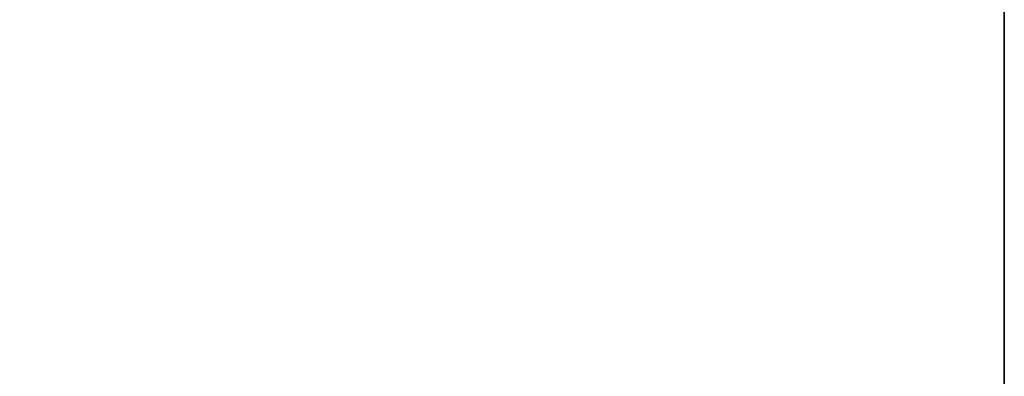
# Model space of a CAD drawing. Header units: millimetres. Extents: x -367 to 346, y -460 to 271.
# Tile 17 of 256: x -206.1 to -201, y -228.71 to -226.86. Entities that reach past the tile are written whole.
import ezdxf

# ---------------------------------------------------------------- set-up
doc = ezdxf.new("R2010")
doc.units = ezdxf.units.MM
doc.layers.add('podnoz', color=7, linetype='Continuous')

msp = doc.modelspace()

# ---------------------------------------------------------------- meshes
at = {"layer": 'podnoz'}
mesh = msp.add_polyface(dxfattribs=at)
corners = [(-208.0016, -221.6836, 428), (-206, -221.5, 428), (-206, -221.5, 3), (-208.0016, -221.6836, 3), (-211, -185.5664, 427.7197), (-211, -209.0343, 427.9299), (-201, -185.5732, 427.7198), (-201, -209.038, 427.93), (-211, -232.5, 428), (-211, -162.0977, 427.3693), (-201, -162.1073, 427.3694), (-201, -138.6412, 426.8789), (-211, -138.6294, 426.8786), (-201, -115.1763, 426.2481), (-211, -115.1628, 426.2477), (-201, -232.5, 428), (-211, -209.0339, 402.9295), (-201, -209.038, 402.9295), (-211, -232.5, 403), (-211, -185.5657, 402.7179), (-201, -185.5734, 402.718), (-211, -162.0966, 402.3652), (-211, -138.6279, 401.8714), (-201, -138.6411, 401.8717), (-201, -162.1073, 402.3654), (-211, -115.1609, 401.2365), (-201, -115.176, 401.2369), (-211, -162.0977, 427.3693), (-211, -162.0966, 402.3652), (-211, -185.5657, 402.7179), (-211, -209.0343, 427.9299), (-211, -209.0339, 402.9295), (-211, -232.5, 403), (-211, -185.5664, 427.7197), (-211, -115.1628, 426.2477), (-211, -115.1609, 401.2365), (-211, -138.6279, 401.8714), (-211, -138.6294, 426.8786), (-201, -185.5732, 427.7198), (-201, -209.038, 402.9295), (-201, -185.5734, 402.718), (-201, -138.6412, 426.8789), (-201, -162.1073, 402.3654), (-201, -138.6411, 401.8717), (-201, -162.1073, 427.3694), (-201, -115.176, 401.2369), (-201, -115.1763, 426.2481), (-201, -91.7139, 425.4771), (-201, -209.038, 427.93), (-201, -232.5, 403)]
mesh.append_faces([[corners[k] for k in face] for face in [(0, 1, 2, 3), (4, 5, 6, 6), (7, 5, 8, 8), (9, 10, 11, 12), (9, 4, 10, 10), (12, 13, 14, 14), (8, 15, 7, 7), (5, 7, 6, 6), (12, 11, 13, 13), (10, 4, 6, 6), (16, 17, 18, 18), (19, 20, 16, 16), (21, 22, 23, 24), (22, 25, 26, 23), (19, 21, 24, 20), (16, 20, 17, 17), (27, 28, 29, 29), (30, 31, 32, 32), (31, 33, 29, 29), (34, 35, 36, 36), (37, 36, 28, 28), (29, 33, 27, 27), (33, 31, 30, 30), (27, 37, 28, 28), (36, 37, 34, 34), (38, 39, 40, 40), (41, 42, 43, 43), (44, 40, 42, 42), (43, 45, 46, 46), (40, 44, 38, 38), (44, 42, 41, 41), (46, 41, 43, 43), (45, 47, 46, 46), (39, 48, 49, 49), (38, 48, 39, 39)]])

doc.saveas('drawing.dxf')
